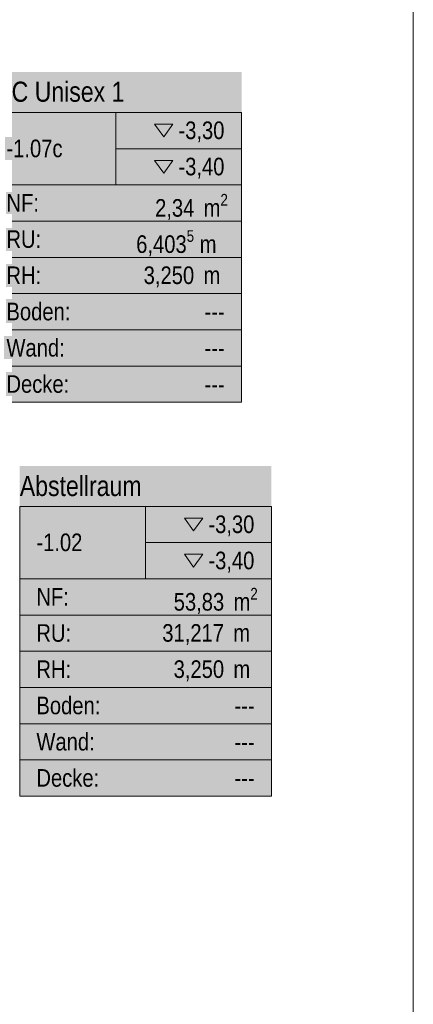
# Model space of a CAD drawing. Header units: metres. Extents: x -80 to 1923, y -189 to 69.
# Tile 28 of 149: x 60.35 to 64.26, y 46.1 to 55.9. Entities that reach past the tile are written whole.
import ezdxf
from ezdxf.enums import TextEntityAlignment as Align

# ---------------------------------------------------------------- set-up
doc = ezdxf.new("R2010")
doc.units = ezdxf.units.M
doc.header["$MEASUREMENT"] = 0
for name, color, linetype in [('00 Linien_Kreise_Splines', 7, 'Continuous'), ('80 Raum', 7, 'Continuous'), ('Neubau_80 Raum', 7, 'Continuous')]:
    doc.layers.add(name, color=color, linetype=linetype)
doc.styles.add('ERSTELLTER_STIL_1', font='ARIALN.TTF')
doc.styles.add('ERSTELLTER_STIL_2', font='ARIALN.TTF')

# ---------------------------------------------------------------- blocks, each defined once
blk = doc.blocks.new('Abstellraum_-1.02_6_2', base_point=(35.6868, 37.7055))
at = {"layer": '80 Raum', "linetype": 'Continuous', "lineweight": 0, "true_color": 0x2a303f}
blk.add_hatch(color=169, dxfattribs=at).paths.add_polyline_path([(60.3532, 48.1743), (62.8532, 48.1743), (62.8532, 51.4581), (60.3532, 51.4581)])
at = {"layer": '80 Raum', "linetype": 'Continuous', "lineweight": 0, "true_color": 0x000000}
blk.add_hatch(color=18, dxfattribs=at).paths.add_polyline_path([(61.9902, 50.5799), (62.0803, 50.4525), (62.1704, 50.5799)])
at = {"layer": '80 Raum', "color": 7, "linetype": 'Continuous', "lineweight": 13}
for p, q in [((62.8532, 51.0566), (60.3532, 51.0566)), ((60.3532, 51.0566), (60.3532, 48.1743)), ((60.3532, 51.0566), (62.8532, 51.0566)), ((60.3532, 50.336), (60.3532, 51.0566)), ((61.6032, 51.0566), (61.6032, 50.336)), ((62.8532, 48.1743), (62.8532, 51.0566)), ((62.8532, 51.0566), (62.8532, 50.336)), ((61.6032, 50.6963), (62.8532, 50.6963)), ((62.8532, 50.336), (60.3532, 50.336)), ((60.3532, 50.336), (62.8532, 50.336)), ((60.3532, 49.9757), (60.3532, 50.336)), ((62.8532, 50.336), (62.8532, 49.9757)), ((62.8532, 49.9757), (60.3532, 49.9757)), ((60.3532, 49.9757), (62.8532, 49.9757)), ((60.3532, 49.6154), (60.3532, 49.9757)), ((62.8532, 49.9757), (62.8532, 49.6154)), ((62.8532, 49.6154), (60.3532, 49.6154)), ((60.3532, 49.6154), (62.8532, 49.6154)), ((60.3532, 49.2551), (60.3532, 49.6154)), ((62.8532, 49.6154), (62.8532, 49.2551)), ((62.8532, 49.2551), (60.3532, 49.2551)), ((60.3532, 49.2551), (62.8532, 49.2551)), ((60.3532, 48.8948), (60.3532, 49.2551)), ((62.8532, 49.2551), (62.8532, 48.8948)), ((62.8532, 48.8948), (60.3532, 48.8948)), ((60.3532, 48.8948), (62.8532, 48.8948)), ((60.3532, 48.5346), (60.3532, 48.8948)), ((62.8532, 48.8948), (62.8532, 48.5346)), ((62.8532, 48.5346), (60.3532, 48.5346)), ((60.3532, 48.5346), (62.8532, 48.5346)), ((60.3532, 48.1743), (60.3532, 48.5346)), ((62.8532, 48.5346), (62.8532, 48.1743)), ((60.3532, 48.1743), (62.8532, 48.1743)), ((62.8532, 48.1743), (60.3532, 48.1743))]:
    blk.add_line(p, q, dxfattribs=at)
at = {"layer": '80 Raum', "color": 7, "linetype": 'Continuous', "lineweight": 13, "flags": 128}
for points in [[(61.9902, 50.9402), (62.0803, 50.8128), (62.1704, 50.9402)], [(61.9902, 50.5799), (62.0803, 50.4525), (62.1704, 50.5799)]]:
    blk.add_lwpolyline(points, close=True, dxfattribs=at)
at = {"layer": '80 Raum', "color": 7, "lineweight": 13, "char_height": 0.175, "attachment_point": 1, "style": 'ERSTELLTER_STIL_2'}
for s, insert in [('\\A1;{\\pql;\\pt0,0.05;\\fArial Narrow|b0|i0|c0|p0;\\W1.000000;-3,30\\fArial Narrow|b0|i0|c0|p0;\\W1.000000;\\A1{\\H.66x;\\S^  ;}\\fArial Narrow|b0|i0|c0|p0;\\W1.000000;\\fArial Narrow|b0|i0|c0|p0;\\W1.000000;\\A1{\\H.66x;\\S^  ;}}', (62.2267, 50.9665)), ('\\A1;{\\pql;\\pt0,0.05;\\fArial Narrow|b0|i0|c0|p0;\\W1.000000;-3,40\\fArial Narrow|b0|i0|c0|p0;\\W1.000000;\\A1{\\H.66x;\\S^  ;}\\fArial Narrow|b0|i0|c0|p0;\\W1.000000;\\fArial Narrow|b0|i0|c0|p0;\\W1.000000;\\A1{\\H.66x;\\S^  ;}}', (62.2267, 50.6062)), ('\\A1;{\\pql;\\pt0,0.05;\\fArial Narrow|b0|i0|c0|p0;\\W1.000000;53,83\\fArial Narrow|b0|i0|c0|p0;\\W1.000000;\\A1{\\H.66x;\\S^  ;}\\fArial Narrow|b0|i0|c0|p0;\\W1.000000; m\\fArial Narrow|b0|i0|c0|p0;\\W1.000000;\\A1{\\H.66x;\\S2^  ;}}', (61.882, 50.246)), ('\\A1;{\\pql;\\pt0,0.05;\\fArial Narrow|b0|i0|c0|p0;\\W1.000000;31,217\\fArial Narrow|b0|i0|c0|p0;\\W1.000000;\\A1{\\H.66x;\\S^  ;}\\fArial Narrow|b0|i0|c0|p0;\\W1.000000; m\\fArial Narrow|b0|i0|c0|p0;\\W1.000000;\\A1{\\H.66x;\\S^  ;}}', (61.7686, 49.8857)), ('\\A1;{\\pql;\\pt0,0.05;\\fArial Narrow|b0|i0|c0|p0;\\W1.000000;3,250\\fArial Narrow|b0|i0|c0|p0;\\W1.000000;\\A1{\\H.66x;\\S^  ;}\\fArial Narrow|b0|i0|c0|p0;\\W1.000000; m\\fArial Narrow|b0|i0|c0|p0;\\W1.000000;\\A1{\\H.66x;\\S^  ;}}', (61.8812, 49.5254))]:
    blk.add_mtext(s, dxfattribs=dict(at, insert=insert))
at = {"layer": '80 Raum', "color": 7, "lineweight": 13}
for tag, height, style, p in [('DUMMY_850', 0.2, 'ERSTELLTER_STIL_1', (62.6885, 51.4221)), ('ROOM_NAME', 0.2, 'ERSTELLTER_STIL_1', (60.3532, 51.3595)), ('ROOM_NUMBER', 0.175, 'ERSTELLTER_STIL_2', (60.5179, 50.7864)), ('measuredNetAreaCode', 0.175, 'ERSTELLTER_STIL_2', (60.5179, 50.2452)), ('perimeterCode', 0.175, 'ERSTELLTER_STIL_2', (60.5179, 49.8849)), ('ceilingHeightCode', 0.175, 'ERSTELLTER_STIL_2', (60.5179, 49.5246)), ('measuredAreaCode', 0.175, 'ERSTELLTER_STIL_2', (60.5179, 49.1643)), ('DUMMY_851_0', 0.175, 'ERSTELLTER_STIL_2', (62.4862, 49.1625)), ('DUMMY_852', 0.175, 'ERSTELLTER_STIL_2', (60.5179, 48.8041)), ('DUMMY_851_1', 0.175, 'ERSTELLTER_STIL_2', (62.4862, 48.8022)), ('DUMMY_853', 0.175, 'ERSTELLTER_STIL_2', (60.5179, 48.4438)), ('DUMMY_851_2', 0.175, 'ERSTELLTER_STIL_2', (62.4862, 48.4419))]:
    blk.add_attdef(tag, text='', height=height, dxfattribs=dict(at, style=style)).set_placement(p, align=Align.TOP_LEFT)
blk = doc.blocks.new('WC Unisex 1_-1.07c_12_2', base_point=(27.0292, 33.1366))
at = {"layer": 'Neubau_80 Raum', "linetype": 'Continuous', "lineweight": 0, "true_color": 0x272a1c}
blk.add_hatch(color=250, dxfattribs=at).paths.add_polyline_path([(60.0557, 52.0918), (62.5557, 52.0918), (62.5557, 55.3756), (60.0557, 55.3756)])
at = {"layer": 'Neubau_80 Raum', "linetype": 'Continuous', "lineweight": 0, "true_color": 0x000000}
blk.add_hatch(color=18, dxfattribs=at).paths.add_polyline_path([(61.6927, 54.4974), (61.7828, 54.37), (61.8728, 54.4974)])
at = {"layer": 'Neubau_80 Raum', "color": 7, "linetype": 'Continuous', "lineweight": 13}
for p, q in [((62.5557, 54.9741), (60.0557, 54.9741)), ((60.0557, 54.9741), (60.0557, 52.0918)), ((60.0557, 54.9741), (62.5557, 54.9741)), ((60.0557, 54.2536), (60.0557, 54.9741)), ((61.3057, 54.9741), (61.3057, 54.2536)), ((62.5557, 52.0918), (62.5557, 54.9741)), ((62.5557, 54.9741), (62.5557, 54.2536)), ((61.3057, 54.6139), (62.5557, 54.6139)), ((62.5557, 54.2536), (60.0557, 54.2536)), ((60.0557, 54.2536), (62.5557, 54.2536)), ((60.0557, 53.8933), (60.0557, 54.2536)), ((62.5557, 54.2536), (62.5557, 53.8933)), ((62.5557, 53.8933), (60.0557, 53.8933)), ((60.0557, 53.8933), (62.5557, 53.8933)), ((60.0557, 53.533), (60.0557, 53.8933)), ((62.5557, 53.8933), (62.5557, 53.533)), ((62.5557, 53.533), (60.0557, 53.533)), ((60.0557, 53.533), (62.5557, 53.533)), ((60.0557, 53.1727), (60.0557, 53.533)), ((62.5557, 53.533), (62.5557, 53.1727)), ((62.5557, 53.1727), (60.0557, 53.1727)), ((60.0557, 53.1727), (62.5557, 53.1727)), ((60.0557, 52.8124), (60.0557, 53.1727)), ((62.5557, 53.1727), (62.5557, 52.8124)), ((62.5557, 52.8124), (60.0557, 52.8124)), ((60.0557, 52.8124), (62.5557, 52.8124)), ((60.0557, 52.4521), (60.0557, 52.8124)), ((62.5557, 52.8124), (62.5557, 52.4521)), ((62.5557, 52.4521), (60.0557, 52.4521)), ((60.0557, 52.4521), (62.5557, 52.4521)), ((60.0557, 52.0918), (60.0557, 52.4521)), ((62.5557, 52.4521), (62.5557, 52.0918)), ((60.0557, 52.0918), (62.5557, 52.0918)), ((62.5557, 52.0918), (60.0557, 52.0918))]:
    blk.add_line(p, q, dxfattribs=at)
at = {"layer": 'Neubau_80 Raum', "color": 7, "linetype": 'Continuous', "lineweight": 13, "flags": 128}
for points in [[(61.6927, 54.8577), (61.7828, 54.7303), (61.8728, 54.8577)], [(61.6927, 54.4974), (61.7828, 54.37), (61.8728, 54.4974)]]:
    blk.add_lwpolyline(points, close=True, dxfattribs=at)
at = {"layer": 'Neubau_80 Raum', "color": 7, "lineweight": 13, "char_height": 0.175, "attachment_point": 1, "style": 'ERSTELLTER_STIL_2'}
for s, insert in [('\\A1;{\\pql;\\pt0,0.05;\\fArial Narrow|b0|i0|c0|p0;\\W1.000000;-3,30\\fArial Narrow|b0|i0|c0|p0;\\W1.000000;\\A1{\\H.66x;\\S^  ;}\\fArial Narrow|b0|i0|c0|p0;\\W1.000000;\\fArial Narrow|b0|i0|c0|p0;\\W1.000000;\\A1{\\H.66x;\\S^  ;}}', (61.9292, 54.8841)), ('\\A1;{\\pql;\\pt0,0.05;\\fArial Narrow|b0|i0|c0|p0;\\W1.000000;-3,40\\fArial Narrow|b0|i0|c0|p0;\\W1.000000;\\A1{\\H.66x;\\S^  ;}\\fArial Narrow|b0|i0|c0|p0;\\W1.000000;\\fArial Narrow|b0|i0|c0|p0;\\W1.000000;\\A1{\\H.66x;\\S^  ;}}', (61.9292, 54.5238)), ('\\A1;{\\pql;\\pt0,0.05;\\fArial Narrow|b0|i0|c0|p0;\\W1.000000;2,34\\fArial Narrow|b0|i0|c0|p0;\\W1.000000;\\A1{\\H.66x;\\S^  ;}\\fArial Narrow|b0|i0|c0|p0;\\W1.000000; m\\fArial Narrow|b0|i0|c0|p0;\\W1.000000;\\A1{\\H.66x;\\S2^  ;}}', (61.6971, 54.1635)), ('\\A1;{\\pql;\\pt0,0.05;\\fArial Narrow|b0|i0|c0|p0;\\W1.000000;6,403\\fArial Narrow|b0|i0|c0|p0;\\W1.000000;\\A1{\\H.66x;\\S5^  ;}\\fArial Narrow|b0|i0|c0|p0;\\W1.000000; m\\fArial Narrow|b0|i0|c0|p0;\\W1.000000;\\A1{\\H.66x;\\S^  ;}}', (61.5094, 53.8032)), ('\\A1;{\\pql;\\pt0,0.05;\\fArial Narrow|b0|i0|c0|p0;\\W1.000000;3,250\\fArial Narrow|b0|i0|c0|p0;\\W1.000000;\\A1{\\H.66x;\\S^  ;}\\fArial Narrow|b0|i0|c0|p0;\\W1.000000; m\\fArial Narrow|b0|i0|c0|p0;\\W1.000000;\\A1{\\H.66x;\\S^  ;}}', (61.5837, 53.4429))]:
    blk.add_mtext(s, dxfattribs=dict(at, insert=insert))
at = {"layer": 'Neubau_80 Raum', "color": 7, "lineweight": 13}
for tag, height, style, p in [('DUMMY_850', 0.2, 'ERSTELLTER_STIL_1', (62.391, 55.3396)), ('ROOM_NAME', 0.2, 'ERSTELLTER_STIL_1', (60.0557, 55.2804)), ('ROOM_NUMBER', 0.175, 'ERSTELLTER_STIL_2', (60.2204, 54.7039)), ('measuredNetAreaCode', 0.175, 'ERSTELLTER_STIL_2', (60.2204, 54.1628)), ('perimeterCode', 0.175, 'ERSTELLTER_STIL_2', (60.2204, 53.8025)), ('ceilingHeightCode', 0.175, 'ERSTELLTER_STIL_2', (60.2204, 53.4422)), ('measuredAreaCode', 0.175, 'ERSTELLTER_STIL_2', (60.2204, 53.0819)), ('DUMMY_851_0', 0.175, 'ERSTELLTER_STIL_2', (62.1887, 53.08)), ('DUMMY_852', 0.175, 'ERSTELLTER_STIL_2', (60.2204, 52.7216)), ('DUMMY_851_1', 0.175, 'ERSTELLTER_STIL_2', (62.1887, 52.7197)), ('DUMMY_853', 0.175, 'ERSTELLTER_STIL_2', (60.2204, 52.3613)), ('DUMMY_851_2', 0.175, 'ERSTELLTER_STIL_2', (62.1887, 52.3594))]:
    blk.add_attdef(tag, text='', height=height, dxfattribs=dict(at, style=style)).set_placement(p, align=Align.TOP_LEFT)

msp = doc.modelspace()

# ---------------------------------------------------------------- linework, layer by layer
at = {"layer": '00 Linien_Kreise_Splines', "color": 30, "linetype": 'Continuous', "lineweight": 18, "true_color": 0xff7300}
msp.add_line((64.2625, 25.8663), (64.2625, 67.3644), dxfattribs=at)

# ---------------------------------------------------------------- block references
at = {"layer": '80 Raum', "color": 7, "linetype": 'Continuous', "lineweight": 13}
ref = msp.add_blockref('Abstellraum_-1.02_6_2', (35.6868, 37.7055), dxfattribs=at)
ref.add_attrib('ROOM_NAME', 'Abstellraum', dxfattribs={"color": 7, "lineweight": 13, "height": 0.2, "style": 'ERSTELLTER_STIL_1'}).set_placement((60.3532, 51.3595), align=Align.TOP_LEFT)
ref.add_attrib('ROOM_NUMBER', '-1.02', dxfattribs={"color": 7, "lineweight": 13, "height": 0.175, "style": 'ERSTELLTER_STIL_2'}).set_placement((60.5179, 50.7864), align=Align.TOP_LEFT)
ref.add_attrib('measuredAreaCode', 'Boden: ', dxfattribs={"color": 7, "lineweight": 13, "height": 0.175, "style": 'ERSTELLTER_STIL_2'}).set_placement((60.5179, 49.1643), align=Align.TOP_LEFT)
ref.add_attrib('measuredNetAreaCode', 'NF: ', dxfattribs={"color": 7, "lineweight": 13, "height": 0.175, "style": 'ERSTELLTER_STIL_2'}).set_placement((60.5179, 50.2452), align=Align.TOP_LEFT)
ref.add_attrib('perimeterCode', 'RU: ', dxfattribs={"color": 7, "lineweight": 13, "height": 0.175, "style": 'ERSTELLTER_STIL_2'}).set_placement((60.5179, 49.8849), align=Align.TOP_LEFT)
ref.add_attrib('ceilingHeightCode', 'RH: ', dxfattribs={"color": 7, "lineweight": 13, "height": 0.175, "style": 'ERSTELLTER_STIL_2'}).set_placement((60.5179, 49.5246), align=Align.TOP_LEFT)
ref.add_attrib('DUMMY_851', '---', dxfattribs={"color": 7, "lineweight": 13, "height": 0.175, "style": 'ERSTELLTER_STIL_2'}).set_placement((62.4862, 49.1625), align=Align.TOP_LEFT)
ref.add_attrib('DUMMY_851_1', '---', dxfattribs={"color": 7, "lineweight": 13, "height": 0.175, "style": 'ERSTELLTER_STIL_2'}).set_placement((62.4862, 48.8022), align=Align.TOP_LEFT)
ref.add_attrib('DUMMY_851_2', '---', dxfattribs={"color": 7, "lineweight": 13, "height": 0.175, "style": 'ERSTELLTER_STIL_2'}).set_placement((62.4862, 48.4419), align=Align.TOP_LEFT)
ref.add_attrib('DUMMY_852', 'Wand: ', dxfattribs={"color": 7, "lineweight": 13, "height": 0.175, "style": 'ERSTELLTER_STIL_2'}).set_placement((60.5179, 48.8041), align=Align.TOP_LEFT)
ref.add_attrib('DUMMY_853', 'Decke: ', dxfattribs={"color": 7, "lineweight": 13, "height": 0.175, "style": 'ERSTELLTER_STIL_2'}).set_placement((60.5179, 48.4438), align=Align.TOP_LEFT)
at = {"layer": 'Neubau_80 Raum', "color": 7, "linetype": 'Continuous', "lineweight": 13}
ref = msp.add_blockref('WC Unisex 1_-1.07c_12_2', (27.0292, 33.1366), dxfattribs=at)
ref.add_attrib('ROOM_NAME', 'WC Unisex 1', dxfattribs={"color": 7, "lineweight": 13, "height": 0.2, "style": 'ERSTELLTER_STIL_1'}).set_placement((60.0557, 55.2804), align=Align.TOP_LEFT)
ref.add_attrib('ROOM_NUMBER', '-1.07c', dxfattribs={"color": 7, "lineweight": 13, "height": 0.175, "style": 'ERSTELLTER_STIL_2'}).set_placement((60.2204, 54.7039), align=Align.TOP_LEFT)
ref.add_attrib('measuredAreaCode', 'Boden: ', dxfattribs={"color": 7, "lineweight": 13, "height": 0.175, "style": 'ERSTELLTER_STIL_2'}).set_placement((60.2204, 53.0819), align=Align.TOP_LEFT)
ref.add_attrib('measuredNetAreaCode', 'NF: ', dxfattribs={"color": 7, "lineweight": 13, "height": 0.175, "style": 'ERSTELLTER_STIL_2'}).set_placement((60.2204, 54.1628), align=Align.TOP_LEFT)
ref.add_attrib('perimeterCode', 'RU: ', dxfattribs={"color": 7, "lineweight": 13, "height": 0.175, "style": 'ERSTELLTER_STIL_2'}).set_placement((60.2204, 53.8025), align=Align.TOP_LEFT)
ref.add_attrib('ceilingHeightCode', 'RH: ', dxfattribs={"color": 7, "lineweight": 13, "height": 0.175, "style": 'ERSTELLTER_STIL_2'}).set_placement((60.2204, 53.4422), align=Align.TOP_LEFT)
ref.add_attrib('DUMMY_851', '---', dxfattribs={"color": 7, "lineweight": 13, "height": 0.175, "style": 'ERSTELLTER_STIL_2'}).set_placement((62.1887, 53.08), align=Align.TOP_LEFT)
ref.add_attrib('DUMMY_851_1', '---', dxfattribs={"color": 7, "lineweight": 13, "height": 0.175, "style": 'ERSTELLTER_STIL_2'}).set_placement((62.1887, 52.7197), align=Align.TOP_LEFT)
ref.add_attrib('DUMMY_851_2', '---', dxfattribs={"color": 7, "lineweight": 13, "height": 0.175, "style": 'ERSTELLTER_STIL_2'}).set_placement((62.1887, 52.3594), align=Align.TOP_LEFT)
ref.add_attrib('DUMMY_852', 'Wand: ', dxfattribs={"color": 7, "lineweight": 13, "height": 0.175, "style": 'ERSTELLTER_STIL_2'}).set_placement((60.2204, 52.7216), align=Align.TOP_LEFT)
ref.add_attrib('DUMMY_853', 'Decke: ', dxfattribs={"color": 7, "lineweight": 13, "height": 0.175, "style": 'ERSTELLTER_STIL_2'}).set_placement((60.2204, 52.3613), align=Align.TOP_LEFT)

doc.saveas('drawing.dxf')
